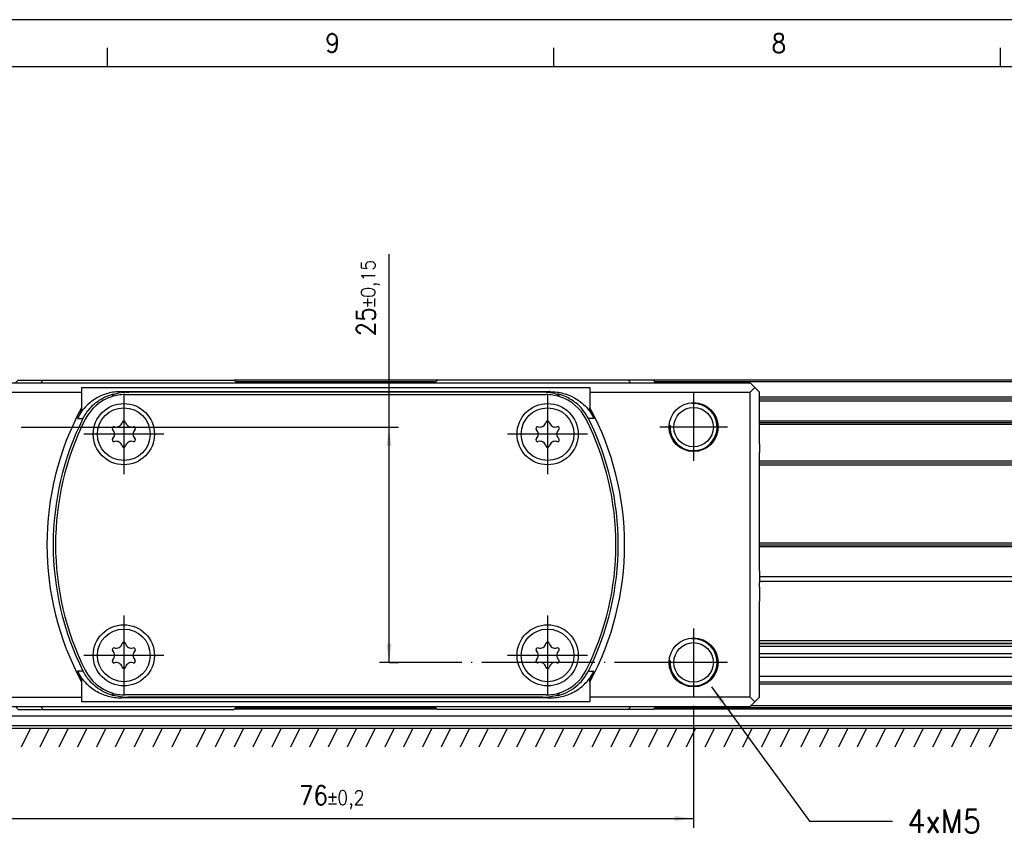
# Model space of a CAD drawing. Header units: millimetres. Extents: x -285 to 2170, y -283 to 203.
# Tile 6 of 33: x -133 to -28, y 117 to 203. Entities that reach past the tile are written whole.
import ezdxf

# ---------------------------------------------------------------- set-up
doc = ezdxf.new("R2010")
doc.units = ezdxf.units.MM
doc.linetypes.add('DOT_CENTER', pattern=[14, 12, -1, 0, -1])
doc.layers.add('1', color=7, linetype='Continuous')
doc.styles.add('CONVERTER_11', font='txt.shx', dxfattribs={"width": 0.9})
doc.dimstyles.new('ME10_DIM_46', dxfattribs={"dimtxt": 2, "dimasz": 2, "dimexe": 1, "dimexo": 1, "dimgap": 1, "dimtad": 1, "dimdsep": 46, "dimtxsty": 'CONVERTER_11', "dimsah": 1, "dimcen": 0.09, "dimclrd": 2, "dimclre": 2, "dimclrt": 2, "dimadec": 0, "dimazin": 0, "dimtol": 1, "dimtp": 0.2, "dimtm": 0.2, "dimtfac": 0.75, "dimtdec": 0, "dimtix": 1, "dimtmove": 0, "dimatfit": 3, "dimfxl": 1, "dimtolj": 1, "dimtzin": 0, "dimarcsym": 0})
doc.dimstyles.new('ME10_DIM_47', dxfattribs={"dimtxt": 2, "dimasz": 2, "dimexe": 1, "dimexo": 1, "dimgap": 1, "dimtad": 1, "dimdsep": 46, "dimtxsty": 'CONVERTER_11', "dimsah": 1, "dimcen": 0.09, "dimclrd": 2, "dimclre": 2, "dimclrt": 2, "dimadec": 0, "dimazin": 0, "dimtol": 1, "dimtp": 0.15, "dimtm": 0.15, "dimtfac": 0.75, "dimtdec": 0, "dimtix": 1, "dimtmove": 0, "dimatfit": 3, "dimfxl": 1, "dimtolj": 1, "dimtzin": 0, "dimarcsym": 0})
doc.dimstyles.get("Standard").update_dxf_attribs({"dimtxt": 0.18, "dimasz": 0.18, "dimexe": 0.18, "dimexo": 0.0625, "dimgap": 0.09, "dimtad": 0, "dimtih": 1, "dimtoh": 1, "dimdec": 4, "dimzin": 0, "dimdsep": 46, "dimtxsty": 'Standard', "dimcen": 0.09, "dimadec": 0, "dimazin": 0, "dimtfac": 1, "dimtdec": 4, "dimtofl": 0, "dimtmove": 0, "dimatfit": 3, "dimfxl": 1, "dimtolj": 1, "dimtzin": 0, "dimarcsym": 0})

# ---------------------------------------------------------------- blocks, each defined once
blk = doc.blocks.new('Marco_a2', base_point=(304.2098802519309, -212.0197288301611))
at = {"layer": '1', "color": 2, "linetype": 'Continuous'}
for p, q in [((309.2098802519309, 202.9802711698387), (-284.7901197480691, 202.9802711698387)), ((-123.6401197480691, 197.9802711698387), (-123.6401197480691, 199.9802711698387)), ((-76.22345307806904, 197.9802711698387), (-76.22345307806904, 199.9802711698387)), ((-28.80678641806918, 197.9802711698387), (-28.80678641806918, 199.9802711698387))]:
    blk.add_line(p, q, dxfattribs=at)
at = {"layer": '1', "color": 7, "linetype": 'Continuous'}
blk.add_line((304.2098802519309, 197.9802711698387), (-264.7901197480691, 197.9802711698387), dxfattribs=at)
at = {"layer": '1', "color": 2, "char_height": 2, "attachment_point": 4, "line_spacing_factor": 1.20048019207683, "style": 'CONVERTER_11'}
for s, insert in [('9', (-100.513076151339, 200.5046126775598)), ('8', (-53.11499864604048, 200.4734743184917))]:
    blk.add_mtext(s, dxfattribs=dict(at, insert=insert))
blk = doc.blocks.new('Top', base_point=(304.2098802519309, -212.0197288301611))
blk.add_blockref('Marco_a2', (304.2098802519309, -212.0197288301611))
blk = doc.blocks.new('REGLA__36', base_point=(-163.4012088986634, 127.694519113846))
at = {"color": 7, "linetype": 'Continuous'}
for p, q in [((-133.0982670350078, 164.6944971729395), (-130.489024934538, 164.6944971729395)), ((-130.489024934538, 164.6944971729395), (-122.8489931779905, 164.6944971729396)), ((-122.8489931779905, 164.6944971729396), (-115.9492697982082, 164.6944971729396)), ((-115.9492697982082, 164.6944971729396), (-110.1973861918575, 164.6944971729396)), ((-88.59879216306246, 164.6944971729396), (-110.1973861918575, 164.6944971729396)), ((-82.84807399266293, 164.6944971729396), (-88.59879216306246, 164.6944971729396)), ((-75.94835061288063, 164.6944971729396), (-82.84807399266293, 164.6944971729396)), ((-68.30574749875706, 164.6944971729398), (-75.94835061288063, 164.6944971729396)), ((-65.69826703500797, 164.6944971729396), (-68.30574749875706, 164.6944971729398)), ((83.59352014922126, 164.6945081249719), (-65.69826703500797, 164.6944971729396)), ((-54.39718305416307, 162.6945190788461), (84.92684617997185, 162.6945190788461)), ((-54.39718305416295, 160.1956933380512), (84.53838166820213, 160.1956933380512)), ((-54.39718305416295, 155.8967133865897), (85.45871664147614, 155.8967133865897)), ((-54.39718305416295, 147.1967133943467), (83.87239503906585, 147.1967133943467)), ((85.25750140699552, 143.2743729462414), (-54.39880123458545, 143.2743729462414)), ((85.05731704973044, 136.9740964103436), (-54.39718305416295, 136.9740964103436)), ((-54.39718305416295, 136.7538207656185), (84.91046661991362, 136.7538207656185)), ((-54.39718305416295, 136.7160676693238), (84.88529788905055, 136.7160676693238)), ((84.66170495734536, 136.3806782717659), (-54.39718305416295, 136.3806782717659)), ((84.13615945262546, 135.5923600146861), (-54.39718305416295, 135.5923600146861)), ((83.87622049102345, 135.2024515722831), (-54.39718305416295, 135.2024515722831)), ((84.59137033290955, 133.1977328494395), (-54.39718305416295, 133.1977328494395)), ((-54.39718305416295, 132.4217042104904), (85.10872275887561, 132.4217042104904)), ((-88.61425954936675, 129.7113825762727), (-110.1805105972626, 129.7113825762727)), ((84.21550782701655, 129.7113825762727), (-65.68139258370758, 129.7113825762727)), ((-55.26997840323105, 130.1217041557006), (84.48905554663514, 130.1217041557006)), ((83.73759885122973, 128.9945191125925), (-152.8994864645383, 128.9945191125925)), ((-152.8994864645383, 127.9945191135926), (84.06017949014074, 127.9945191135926))]:
    blk.add_line(p, q, dxfattribs=at)
at = {"color": 3, "linetype": 'Continuous'}
for p, q in [((-88.79879476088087, 164.4945081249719), (-109.9973835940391, 164.4945081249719)), ((83.72685348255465, 164.4945081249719), (-65.49827798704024, 164.4945081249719)), ((-54.39718305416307, 162.894519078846), (84.79351284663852, 162.8945190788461)), ((-54.39718305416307, 162.494519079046), (85.06017951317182, 162.494519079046)), ((-54.39881359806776, 159.9956933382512), (84.40504833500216, 159.9956933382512)), ((-54.39718305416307, 160.3737951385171), (84.65711620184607, 160.3737951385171)), ((-54.39718305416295, 156.0967133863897), (85.32538330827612, 156.0967133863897)), ((-54.39718305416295, 155.6967133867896), (85.53906170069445, 155.6967133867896)), ((-54.39718305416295, 147.3967133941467), (84.00572837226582, 147.3967133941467)), ((-54.39718305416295, 146.9967133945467), (83.73906170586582, 146.9967133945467)), ((85.54027693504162, 143.7743729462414), (-54.39877280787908, 143.7743729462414)), ((-54.39718305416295, 132.6217042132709), (84.97538942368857, 132.6217042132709)), ((-109.9701747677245, 129.9217041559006), (-88.82456687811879, 129.9217041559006)), ((-65.47107100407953, 129.9217041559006), (84.35572221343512, 129.9217041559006))]:
    blk.add_line(p, q, dxfattribs=at)
at = {"color": 2, "linetype": 'Continuous'}
blk.add_line((-152.900367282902, 127.694519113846), (84.26017948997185, 127.694519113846), dxfattribs=at)
blk = doc.blocks.new('CABEZA__37', base_point=(-144.3988079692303, 129.6945081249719))
at = {"color": 7, "linetype": 'Continuous'}
for p, q in [((-143.8971489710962, 163.8944971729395), (-143.3971828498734, 164.3944971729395)), ((-143.3971828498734, 164.3944971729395), (-133.3982670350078, 164.3944971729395)), ((-133.0982670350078, 164.6944971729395), (-133.3982670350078, 164.3944971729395)), ((-133.3982670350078, 164.3944971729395), (-130.6880993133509, 164.3944971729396)), ((-133.0982670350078, 164.6944971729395), (-130.4890249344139, 164.694497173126)), ((-130.6880993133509, 164.3944971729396), (-109.8973658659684, 164.3944971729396)), ((-130.4890249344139, 164.694497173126), (-122.8489931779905, 164.6944971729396)), ((-122.8489931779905, 164.6944971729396), (-115.9492697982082, 164.6944971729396)), ((-115.9492697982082, 164.6944971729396), (-110.1973861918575, 164.6944971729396)), ((-110.1973861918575, 164.6944971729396), (-109.8973658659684, 164.3944971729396)), ((-109.8973658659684, 164.3944971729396), (-88.89881248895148, 164.3944971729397)), ((-88.59879216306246, 164.6944971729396), (-88.89881248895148, 164.3944971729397)), ((-88.89881248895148, 164.3944971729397), (-68.10663246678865, 164.3944971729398)), ((-82.84807399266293, 164.6944971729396), (-88.59879216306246, 164.6944971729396)), ((-75.94835061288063, 164.6944971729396), (-82.84807399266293, 164.6944971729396)), ((-68.30574749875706, 164.6944971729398), (-75.94835061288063, 164.6944971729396)), ((-65.69826703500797, 164.6944971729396), (-68.30574749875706, 164.6944971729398)), ((-68.10663246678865, 164.3944971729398), (-65.39826703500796, 164.3944971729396)), ((-65.69826703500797, 164.6944971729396), (-65.39826703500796, 164.3944971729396)), ((-65.39826703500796, 164.3944971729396), (-55.39718305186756, 164.3944971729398)), ((-55.39718305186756, 164.3944971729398), (-54.89714917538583, 163.8944971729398)), ((-144.3988079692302, 159.9326237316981), (-144.397182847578, 163.3944971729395)), ((-143.8971489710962, 163.8944971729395), (-144.397182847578, 163.3944971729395)), ((-143.8971489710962, 163.8944971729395), (-143.3971150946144, 163.3944971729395)), ((-143.3971150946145, 130.994508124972), (-143.3971150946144, 163.3944971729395)), ((-143.3971150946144, 163.3944971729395), (-126.397115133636, 163.3944971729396)), ((-126.3971490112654, 163.8944971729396), (-126.397115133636, 163.3944971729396)), ((-126.3971490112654, 163.8944971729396), (-72.39714913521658, 163.8944971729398)), ((-126.397115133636, 163.3944971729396), (-126.3971151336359, 161.7423928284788)), ((-122.152760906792, 163.4651991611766), (-76.64153723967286, 163.4651991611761)), ((-121.7479906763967, 163.1444971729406), (-77.04630747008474, 163.1444971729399)), ((-77.41583626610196, 163.3944971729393), (-121.3788277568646, 163.3944971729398)), ((-72.39714913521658, 163.8944971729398), (-72.39711525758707, 163.3944971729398)), ((-72.39711525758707, 163.3944971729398), (-55.39711529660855, 163.3944971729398)), ((-72.39711525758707, 163.3944971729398), (-72.39711525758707, 161.7423928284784)), ((-54.89714917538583, 163.8944971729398), (-55.39711529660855, 163.3944971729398)), ((-55.39711529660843, 130.9945081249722), (-55.39711529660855, 163.3944971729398)), ((-54.39718305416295, 163.3944971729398), (-54.89714917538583, 163.8944971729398)), ((-54.39882115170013, 160.021926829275), (-54.39718305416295, 163.3944971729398)), ((-54.39882115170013, 160.021926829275), (-54.39880817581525, 159.932623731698)), ((-144.3977926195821, 159.0349516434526), (-144.3988079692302, 159.9326237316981)), ((-144.3987365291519, 158.6760575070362), (-144.3986432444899, 158.9974513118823)), ((-144.3986432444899, 158.9974513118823), (-144.3977926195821, 159.0349516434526)), ((-54.39873673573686, 158.6760575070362), (-54.39880817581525, 159.932623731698)), ((-144.3986771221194, 158.4974513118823), (-144.3987365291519, 158.6760575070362)), ((-144.3982457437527, 157.9187072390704), (-144.3986771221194, 158.4974513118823)), ((-144.3982899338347, 157.0051483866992), (-144.3982457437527, 157.9187072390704)), ((-54.39871078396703, 158.4974513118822), (-54.39873673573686, 158.6760575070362)), ((-54.39824595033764, 157.9187072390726), (-54.39871078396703, 158.4974513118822)), ((-54.39824595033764, 157.9187072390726), (-54.39829014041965, 157.0051483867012)), ((-144.3987105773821, 144.5874554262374), (-144.3982899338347, 157.0051483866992)), ((-54.39871078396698, 144.5874554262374), (-54.39829014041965, 157.0051483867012)), ((-144.3987365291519, 144.4088492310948), (-144.3987105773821, 144.5874554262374)), ((-144.3986432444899, 144.0874554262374), (-144.3987365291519, 144.4088492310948)), ((-54.39873673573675, 144.4088492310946), (-54.39880817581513, 143.152283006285)), ((-54.39873673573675, 144.4088492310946), (-54.39871078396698, 144.5874554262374)), ((-144.3988079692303, 143.1522830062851), (-144.3986432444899, 144.0874554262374)), ((-144.3973395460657, 138.4703090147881), (-144.3988079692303, 143.1522830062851)), ((-54.39882115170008, 143.0629799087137), (-54.39880817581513, 143.152283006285)), ((-54.39829014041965, 142.6945081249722), (-54.39882115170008, 143.0629799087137)), ((-54.39829014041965, 142.6945081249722), (-54.39839535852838, 141.1945081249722)), ((-54.39799611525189, 137.5592122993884), (-54.39839535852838, 141.1945081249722)), ((-144.3971828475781, 130.9945081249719), (-144.3973395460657, 138.4703090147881)), ((-54.39798275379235, 137.5457216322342), (-54.39799611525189, 137.5592122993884)), ((-54.39779287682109, 137.3540646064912), (-54.39798275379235, 137.5457216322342)), ((-54.39718305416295, 130.9945081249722), (-54.39779287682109, 137.3540646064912)), ((-126.3971151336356, 132.6466124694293), (-126.397115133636, 130.994508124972)), ((-72.39711525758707, 132.6466124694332), (-72.39711525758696, 130.9945081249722)), ((-144.3971828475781, 130.9945081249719), (-143.8971489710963, 130.494508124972)), ((-143.3971150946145, 130.994508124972), (-143.8971489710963, 130.494508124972)), ((-143.3971150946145, 130.994508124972), (-126.397115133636, 130.994508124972)), ((-126.397115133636, 130.994508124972), (-126.3971490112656, 130.494508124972)), ((-76.64153723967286, 130.9238061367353), (-122.1527609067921, 130.9238061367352)), ((-77.04630747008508, 131.2445081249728), (-121.7481736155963, 131.2445081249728)), ((-77.41583626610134, 130.9945081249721), (-121.3788277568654, 130.994508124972)), ((-72.39711525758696, 130.9945081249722), (-72.39714913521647, 130.4945081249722)), ((-55.39711529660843, 130.9945081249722), (-72.39711525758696, 130.9945081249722)), ((-55.39711529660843, 130.9945081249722), (-54.89714917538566, 130.4945081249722)), ((-54.89714917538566, 130.4945081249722), (-54.39718305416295, 130.9945081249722)), ((-143.3971828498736, 129.994508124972), (-143.8971489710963, 130.494508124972)), ((-143.3971828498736, 129.994508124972), (-133.3982670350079, 129.994508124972)), ((-133.0982670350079, 129.6945081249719), (-133.3982670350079, 129.994508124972)), ((-133.3982670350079, 129.994508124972), (-130.6880993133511, 129.994508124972)), ((-133.0982670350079, 129.6945081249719), (-130.4890249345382, 129.694508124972)), ((-130.6880993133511, 129.994508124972), (-109.8973658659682, 129.9945081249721)), ((-130.4890249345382, 129.694508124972), (-110.1973861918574, 129.694508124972)), ((-72.39714913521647, 130.4945081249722), (-126.3971490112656, 130.494508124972)), ((-110.1973861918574, 129.694508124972), (-109.8973658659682, 129.9945081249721)), ((-109.8973658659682, 129.9945081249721), (-88.89736591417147, 129.9945081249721)), ((-88.89736591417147, 129.9945081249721), (-68.10663246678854, 129.9945081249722)), ((-88.89736591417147, 129.9945081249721), (-88.59738624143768, 129.6945081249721)), ((-68.30574749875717, 129.6945081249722), (-88.59738624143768, 129.6945081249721)), ((-65.69826703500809, 129.6945081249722), (-68.30574749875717, 129.6945081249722)), ((-68.10663246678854, 129.9945081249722), (-65.39826703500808, 129.9945081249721)), ((-65.69826703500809, 129.6945081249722), (-65.39826703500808, 129.9945081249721)), ((-65.39826703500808, 129.9945081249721), (-55.39718305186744, 129.9945081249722)), ((-55.39718305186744, 129.9945081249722), (-54.89714917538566, 130.4945081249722))]:
    blk.add_line(p, q, dxfattribs=at)
for centre, radius in [((-137.3966469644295, 159.6945129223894), 2.599999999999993), ((-121.8971557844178, 158.9445026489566), 3.249993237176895), ((-76.89715588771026, 158.9445026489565), 3.249993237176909), ((-61.39761730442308, 159.6945129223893), 2.599990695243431), ((-137.3966469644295, 159.6945129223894), 2.10081306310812), ((-121.8971557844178, 158.9445026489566), 2.800000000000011), ((-76.89715588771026, 158.9445026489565), 2.800000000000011), ((-61.39761730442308, 159.6945129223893), 2.100000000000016), ((-121.8971490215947, 135.4445081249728), 3.25), ((-121.8971490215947, 135.4445081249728), 2.800000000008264), ((-76.89714912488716, 135.4445081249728), 3.25), ((-76.89714912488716, 135.4445081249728), 2.800000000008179), ((-137.3966469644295, 134.6945129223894), 2.599999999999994), ((-61.39758342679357, 134.6945129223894), 2.600000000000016), ((-137.3966469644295, 134.6945129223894), 2.1000338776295), ((-61.39758342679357, 134.6945129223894), 2.099966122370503)]:
    blk.add_circle(centre, radius, dxfattribs=at)
for centre, radius, start, end in [((-99.39716768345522, 147.1944243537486), 28.51847079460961, 145.7925244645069, 146.5327617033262), ((-121.7481725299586, 158.394490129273), 4.750007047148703, 89.99780643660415, 107.2860916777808), ((-99.39718213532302, 147.1944025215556), 28.50018019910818, 145.9833596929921, 146.4873485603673), ((-121.3813597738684, 158.0230366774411), 5.371461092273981, 89.97299172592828, 107.7650786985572), ((-77.41330424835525, 158.0230367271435), 5.37146104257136, 72.2349211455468, 90.0270082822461), ((-77.04648629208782, 158.3945243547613), 4.749972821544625, 72.71384557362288, 89.99784298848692), ((-99.3971677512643, 147.1945810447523), 28.51818940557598, 33.46723464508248, 34.20747918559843), ((-99.3971822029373, 147.1946028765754), 28.49981971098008, 33.5126482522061, 34.01664348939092), ((-121.7481261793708, 158.3944971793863), 4.749999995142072, 107.6370749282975, 153.3845758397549), ((-121.7459282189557, 158.3951891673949), 4.750007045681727, 107.3144458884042, 107.6648700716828), ((-77.04423940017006, 158.3938472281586), 4.749952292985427, 72.39063159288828, 72.74215130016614), ((-77.046267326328, 158.3944628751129), 4.749979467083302, 26.61601107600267, 72.36506973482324), ((-99.39711519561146, 147.1945026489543), 30.66987292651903, 151.683735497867, 208.3162645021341), ((-99.39712295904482, 147.1944873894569), 30.53592854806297, 152.1538680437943, 153.9156935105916), ((-99.39712135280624, 147.1945147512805), 30.53586816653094, 26.08430479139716, 27.84613374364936), ((-99.39711519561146, 147.1945026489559), 30.66987292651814, 331.6837354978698, 28.31626450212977), ((-99.39711519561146, 147.1945026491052), 30.00015161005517, 153.4504498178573, 206.5495501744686), ((-99.39711519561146, 147.1945026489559), 29.75015138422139, 153.3847218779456, 206.6152781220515), ((-122.7054461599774, 160.3445026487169), 0.6422028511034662, 253.0643134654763, 346.9356866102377), ((-121.8971557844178, 160.1569382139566), 0.187564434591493, 13.06431368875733, 166.9356863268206), ((-121.0888654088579, 160.3445026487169), 0.6422028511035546, 193.0643133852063, 286.9356864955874), ((-77.70544626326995, 160.3445026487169), 0.6422028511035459, 253.0643134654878, 346.9356866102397), ((-76.89715588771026, 160.1569382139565), 0.1875644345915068, 13.06431368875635, 166.9356863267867), ((-76.08886551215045, 160.3445026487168), 0.6422028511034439, 193.0643133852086, 286.9356864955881), ((-99.39711519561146, 147.1945026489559), 29.7499696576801, 333.3845464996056, 26.61545350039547), ((-99.39711519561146, 147.1945026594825), 29.99984855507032, 333.4501606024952, 26.54983936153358), ((-122.9471557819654, 159.5507204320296), 0.1875644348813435, 73.06431358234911, 226.935686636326), ((-123.5137365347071, 158.9445026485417), 0.6422028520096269, 313.0643133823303, 46.93568666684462), ((-120.2805750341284, 158.9445026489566), 0.6422028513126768, 133.064313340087, 226.9356866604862), ((-120.847155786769, 159.5507204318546), 0.1875644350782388, 313.0643134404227, 106.9356865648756), ((-77.94715588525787, 159.5507204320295), 0.1875644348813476, 73.06431358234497, 226.9356866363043), ((-78.51373663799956, 158.9445026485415), 0.6422028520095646, 313.0643133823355, 46.93568666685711), ((-75.28057513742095, 158.9445026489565), 0.6422028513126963, 133.0643133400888, 226.9356866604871), ((-75.84715589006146, 159.5507204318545), 0.1875644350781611, 313.0643134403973, 106.9356865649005), ((-122.9471557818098, 158.338284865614), 0.1875644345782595, 133.0643133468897, 286.9356864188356), ((-122.7054461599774, 157.5445026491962), 0.6422028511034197, 13.0643134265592, 106.9356865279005), ((-121.0888654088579, 157.5445026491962), 0.6422028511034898, 73.06431346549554, 166.9356865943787), ((-120.847155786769, 158.3382848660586), 0.187564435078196, 253.0643135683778, 46.93568655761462), ((-77.94715588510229, 158.338284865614), 0.1875644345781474, 133.0643133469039, 286.9356864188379), ((-77.70544626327, 157.5445026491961), 0.6422028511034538, 13.0643134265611, 106.9356865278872), ((-76.0888655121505, 157.5445026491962), 0.6422028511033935, 73.06431346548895, 166.9356865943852), ((-75.84715589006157, 158.3382848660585), 0.187564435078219, 253.0643135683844, 46.93568655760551), ((-121.8971557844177, 157.7320670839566), 0.1875644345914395, 193.064313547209, 346.9356863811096), ((-76.89715588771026, 157.7320670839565), 0.1875644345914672, 193.064313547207, 346.9356863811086), ((-122.9471557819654, 136.0507259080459), 0.1875644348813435, 73.06431358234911, 226.9356866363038), ((-122.7054461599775, 136.8445081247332), 0.6422028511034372, 253.0643134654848, 346.9356866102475), ((-121.8971557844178, 136.6569436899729), 0.187564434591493, 13.06431368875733, 166.9356863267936), ((-121.088865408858, 136.8445081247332), 0.6422028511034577, 193.0643133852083, 286.9356864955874), ((-120.8471557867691, 136.0507259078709), 0.1875644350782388, 313.0643134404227, 106.9356865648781), ((-77.94715588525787, 136.0507259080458), 0.1875644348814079, 73.06431358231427, 226.9356866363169), ((-77.70544626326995, 136.8445081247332), 0.6422028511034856, 253.0643134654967, 346.9356866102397), ((-76.89715588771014, 136.6569436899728), 0.1875644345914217, 13.06431368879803, 166.9356863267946), ((-76.08886551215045, 136.8445081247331), 0.6422028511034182, 193.0643133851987, 286.9356864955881), ((-75.84715589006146, 136.0507259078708), 0.1875644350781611, 313.0643134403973, 106.9356865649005), ((-122.9471557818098, 134.8382903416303), 0.1875644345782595, 133.0643133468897, 286.9356864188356), ((-123.5137365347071, 135.4445081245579), 0.6422028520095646, 313.0643133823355, 46.9356866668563), ((-120.2805750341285, 135.4445081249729), 0.6422028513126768, 133.064313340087, 226.935686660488), ((-120.847155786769, 134.8382903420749), 0.1875644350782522, 253.0643135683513, 46.93568655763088), ((-77.94715588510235, 134.8382903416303), 0.1875644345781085, 133.0643133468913, 286.9356864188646), ((-78.51373663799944, 135.4445081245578), 0.6422028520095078, 313.0643133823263, 46.93568666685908), ((-75.28057513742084, 135.4445081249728), 0.6422028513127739, 133.0643133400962, 226.9356866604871), ((-75.84715589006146, 134.8382903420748), 0.1875644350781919, 253.0643135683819, 46.93568655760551), ((-121.7481663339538, 135.994542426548), 4.749979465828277, 206.6160111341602, 252.3635120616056), ((-122.7054461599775, 134.0445081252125), 0.6422028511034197, 13.0643134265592, 106.9356865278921), ((-121.8971557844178, 134.2320725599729), 0.1875644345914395, 193.064313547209, 346.9356863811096), ((-121.088865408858, 134.0445081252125), 0.6422028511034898, 73.06431346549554, 166.9356865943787), ((-77.70544626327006, 134.0445081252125), 0.6422028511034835, 13.06431342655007, 106.9356865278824), ((-76.89715588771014, 134.2320725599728), 0.1875644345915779, 193.0643135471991, 346.9356863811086), ((-76.08886551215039, 134.0445081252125), 0.6422028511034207, 73.06431346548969, 166.9356865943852), ((-77.04626732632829, 135.9945424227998), 4.749979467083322, 287.6349302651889, 333.3839889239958), ((-99.39712295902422, 147.1945179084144), 30.53592854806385, 206.0843064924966, 207.8461319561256), ((-99.39712135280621, 147.1944905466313), 30.53586816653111, 332.1538662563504, 333.9156952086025), ((-121.7480028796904, 135.9944693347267), 4.749959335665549, 252.3613659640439, 252.7117901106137), ((-99.39579053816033, 147.1925264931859), 28.51845481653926, 213.4622175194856, 214.2025065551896), ((-121.7479937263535, 135.9944879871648), 4.749979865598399, 252.7117515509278, 269.9978301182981), ((-99.3945210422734, 147.1906216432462), 28.50015913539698, 213.5029555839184, 214.0070135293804), ((-121.3813597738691, 136.3659686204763), 5.371461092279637, 252.2349213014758, 270.0270082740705), ((-77.41330424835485, 136.365968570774), 5.371461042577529, 269.9729917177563, 287.7650788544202), ((-77.04648629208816, 135.9944809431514), 4.749972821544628, 270.002157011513, 287.2861544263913), ((-99.39716775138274, 147.1944242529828), 28.51818940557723, 325.7925208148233, 326.5327653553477), ((-99.39718220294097, 147.1944024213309), 28.49981971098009, 325.9833565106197, 326.4873517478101), ((-77.04423940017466, 135.9951580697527), 4.749952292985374, 287.2578486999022, 287.6093684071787)]:
    blk.add_arc(centre, radius, start, end, dxfattribs=at)
for points, knots in [([(-130.6880993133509, 164.3944971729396), (-130.6715292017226, 164.4195362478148), (-130.6384201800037, 164.4695672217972), (-130.5886793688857, 164.5445769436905), (-130.5388993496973, 164.6195432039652), (-130.5056500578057, 164.6695120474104), (-130.4890249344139, 164.694497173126)], [0, 0, 0, 0, 0.0900761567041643, 0.1799826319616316, 0.2700100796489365, 0.3600426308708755, 0.3600426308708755, 0.3600426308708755, 0.3600426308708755]), ([(-68.30574749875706, 164.6944971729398), (-68.2891161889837, 164.6695078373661), (-68.25586088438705, 164.6195401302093), (-68.2060490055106, 164.5445411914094), (-68.15630085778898, 164.4695356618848), (-68.12318431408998, 164.4195035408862), (-68.10663246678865, 164.3944971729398)], [0, 0, 0, 0, 0.09005334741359, 0.1800671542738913, 0.2701010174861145, 0.3600651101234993, 0.3600651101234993, 0.3600651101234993, 0.3600651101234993]), ([(-122.152760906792, 163.4651991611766), (-122.393449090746, 163.4559046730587), (-122.8742499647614, 163.4373379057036), (-123.6116133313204, 163.2816942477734), (-124.2915790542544, 163.0394448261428), (-124.9577086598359, 162.6911276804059), (-125.5217076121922, 162.2889151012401), (-126.0207293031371, 161.8109346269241), (-126.4617174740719, 161.2783255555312), (-126.692966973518, 160.8574304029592), (-126.8229074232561, 160.6209269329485)], [0, 0, 0, 0, 0.7215062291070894, 1.441287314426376, 2.250927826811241, 2.879462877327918, 3.691313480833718, 4.319195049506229, 4.948894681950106, 5.756556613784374, 5.756556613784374, 5.756556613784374, 5.756556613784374]), ([(-126.2336952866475, 160.6037183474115), (-126.0146231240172, 160.9713808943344), (-125.6462595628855, 161.5895949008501), (-124.8049227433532, 162.3711467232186), (-123.9440755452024, 162.917277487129), (-123.2602425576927, 163.1376439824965), (-122.9821492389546, 163.2272600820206)], [0, 0, 0, 0, 1.275851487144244, 2.145307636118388, 3.421126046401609, 4.295569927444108, 4.295569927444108, 4.295569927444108, 4.295569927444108]), ([(-123.0202727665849, 163.1383625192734), (-123.0168040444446, 163.1461687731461), (-123.0099583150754, 163.161574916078), (-123.0001600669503, 163.1842064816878), (-122.9908927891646, 163.2060216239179), (-122.9850357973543, 163.2202484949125), (-122.9821492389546, 163.2272600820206)], [0, 0, 0, 0, 0.0256265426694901, 0.0505756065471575, 0.0739838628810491, 0.0967312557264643, 0.0967312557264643, 0.0967312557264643, 0.0967312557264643]), ([(-76.64153723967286, 163.4651991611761), (-76.40084964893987, 163.4559052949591), (-75.92004996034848, 163.4373397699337), (-75.18267766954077, 163.2816864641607), (-74.50274713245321, 163.0394750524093), (-73.8898106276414, 162.7189130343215), (-73.32018493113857, 162.3273989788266), (-72.81179501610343, 161.8573554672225), (-72.33264504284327, 161.2783276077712), (-72.10135432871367, 160.8574311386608), (-71.97139072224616, 160.6209269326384)], [0, 0, 0, 0, 0.7215061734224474, 1.44128720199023, 2.250927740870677, 2.879462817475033, 3.511279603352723, 4.319190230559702, 4.948889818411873, 5.75655166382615, 5.75655166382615, 5.75655166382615, 5.75655166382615]), ([(-72.56087387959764, 160.6037183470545), (-72.74073504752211, 160.9130286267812), (-73.10185610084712, 161.5340545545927), (-73.930503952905, 162.3342965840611), (-74.8504870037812, 162.9171577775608), (-75.53432469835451, 163.1376093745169), (-75.81241992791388, 163.2272600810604)], [0, 0, 0, 0, 1.068741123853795, 2.145793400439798, 3.421611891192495, 4.29605580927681, 4.29605580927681, 4.29605580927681, 4.29605580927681]), ([(-75.77439125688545, 163.138362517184), (-75.77785221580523, 163.1461687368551), (-75.78468260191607, 163.1615747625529), (-75.79445714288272, 163.1842063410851), (-75.80370071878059, 163.206021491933), (-75.80954141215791, 163.2202484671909), (-75.81241992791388, 163.2272600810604)], [0, 0, 0, 0, 0.0256169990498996, 0.0505566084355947, 0.0739556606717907, 0.0966939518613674, 0.0966939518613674, 0.0966939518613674, 0.0966939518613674]), ([(-126.3971151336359, 161.7423928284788), (-126.3971180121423, 161.7183677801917), (-126.3971236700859, 161.6710667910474), (-126.3971321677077, 161.5997937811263), (-126.3971405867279, 161.5289479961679), (-126.3971462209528, 161.481378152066), (-126.3971490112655, 161.4577803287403)], [0, 0, 0, 0, 0.0720751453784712, 0.1419029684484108, 0.2138190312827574, 0.284612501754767, 0.284612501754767, 0.284612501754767, 0.284612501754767]), ([(-72.39714913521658, 161.4577803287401), (-72.39714635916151, 161.4812576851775), (-72.39714072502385, 161.5288275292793), (-72.39713225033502, 161.6001428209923), (-72.39712373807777, 161.6715362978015), (-72.39711807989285, 161.7188372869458), (-72.39711525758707, 161.7423928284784)], [0, 0, 0, 0, 0.0704320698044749, 0.142709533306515, 0.2139458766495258, 0.2846125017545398, 0.2846125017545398, 0.2846125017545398, 0.2846125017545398]), ([(-126.8229074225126, 133.7680783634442), (-126.6929500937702, 133.531567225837), (-126.4616714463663, 133.1106600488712), (-126.0015973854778, 132.554837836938), (-125.4978855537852, 132.0808249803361), (-124.9067973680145, 131.666946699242), (-124.2637975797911, 131.3376661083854), (-123.5825539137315, 131.1012548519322), (-122.874228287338, 130.9516440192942), (-122.3934418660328, 130.9330928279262), (-122.1527609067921, 130.9238061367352)], [0, 0, 0, 0, 0.8076878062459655, 1.437402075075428, 2.155277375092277, 2.877168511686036, 3.594615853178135, 4.315384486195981, 5.035159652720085, 5.756660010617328, 5.756660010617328, 5.756660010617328, 5.756660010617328]), ([(-126.3971490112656, 132.9312249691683), (-126.3971462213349, 132.907630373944), (-126.3971405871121, 132.8600605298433), (-126.3971321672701, 132.7892078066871), (-126.3971236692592, 132.7179315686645), (-126.3971180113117, 132.6706305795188), (-126.3971151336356, 132.6466124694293)], [0, 0, 0, 0, 0.0707837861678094, 0.1427095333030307, 0.2125581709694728, 0.2846125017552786, 0.2846125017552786, 0.2846125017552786, 0.2846125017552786]), ([(-122.9821492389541, 131.1617452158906), (-123.3248150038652, 131.2759615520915), (-124.0076030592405, 131.5035464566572), (-124.8547740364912, 132.0648025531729), (-125.6464143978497, 132.7993275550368), (-126.014680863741, 133.4175935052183), (-126.2336952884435, 133.7852869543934)], [0, 0, 0, 0, 1.079351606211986, 2.150691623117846, 3.020147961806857, 4.295999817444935, 4.295999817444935, 4.295999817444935, 4.295999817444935]), ([(-76.64153723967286, 130.9238061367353), (-76.40086073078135, 130.9330853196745), (-75.92008320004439, 130.9516215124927), (-75.24080258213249, 131.0951917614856), (-74.55822046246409, 131.3258330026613), (-73.88490917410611, 131.6633577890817), (-73.27264829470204, 132.1000597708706), (-72.77358391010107, 132.5780482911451), (-72.33259496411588, 133.1106599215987), (-72.10133663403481, 133.5315671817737), (-71.97139072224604, 133.7680783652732)], [0, 0, 0, 0, 0.7215003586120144, 1.441275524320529, 2.073194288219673, 2.879438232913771, 3.691275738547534, 4.319150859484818, 4.948865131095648, 5.756552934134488, 5.756552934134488, 5.756552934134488, 5.756552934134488]), ([(-75.81241992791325, 131.1617452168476), (-75.46975586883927, 131.2760116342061), (-74.7869712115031, 131.5036963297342), (-73.88154251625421, 132.1027861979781), (-73.10171748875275, 132.8548872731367), (-72.7406889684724, 133.4759555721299), (-72.56087388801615, 133.7852869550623)], [0, 0, 0, 0, 1.079351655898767, 2.150691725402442, 3.227744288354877, 4.296485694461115, 4.296485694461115, 4.296485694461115, 4.296485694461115]), ([(-72.39711525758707, 132.6466124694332), (-72.39711810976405, 132.6704175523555), (-72.39712376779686, 132.7177185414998), (-72.39713222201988, 132.788626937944), (-72.3971406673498, 132.8596926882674), (-72.39714630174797, 132.9072625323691), (-72.39714913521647, 132.9312249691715)], [0, 0, 0, 0, 0.0714152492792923, 0.1419029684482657, 0.2127251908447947, 0.284612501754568, 0.284612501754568, 0.284612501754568, 0.284612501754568]), ([(-122.9821492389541, 131.1617452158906), (-122.9850357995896, 131.1687568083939), (-122.9908927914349, 131.1829836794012), (-123.0001600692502, 131.2047988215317), (-123.0099583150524, 131.2274303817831), (-123.0168040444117, 131.2428365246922), (-123.0202727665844, 131.2506427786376)], [0, 0, 0, 0, 0.0227474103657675, 0.0461556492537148, 0.0711047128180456, 0.0967312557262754, 0.0967312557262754, 0.0967312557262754, 0.0967312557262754]), ([(-75.81241992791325, 131.1617452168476), (-75.80954141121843, 131.1687568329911), (-75.80370071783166, 131.1829838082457), (-75.79445714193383, 131.2047989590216), (-75.78468260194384, 131.2274305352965), (-75.77785221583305, 131.2428365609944), (-75.77439125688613, 131.2506427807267)], [0, 0, 0, 0, 0.0227382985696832, 0.0461373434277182, 0.0710769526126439, 0.096693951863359, 0.096693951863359, 0.096693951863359, 0.096693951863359]), ([(-130.6880993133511, 129.994508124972), (-130.6715227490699, 129.969459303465), (-130.6384129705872, 129.9194271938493), (-130.5886558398, 129.8443928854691), (-130.5388822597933, 129.7694363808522), (-130.5056337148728, 129.7194686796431), (-130.4890249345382, 129.694508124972)], [0, 0, 0, 0, 0.0901112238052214, 0.1799867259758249, 0.2700986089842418, 0.3600426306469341, 0.3600426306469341, 0.3600426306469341, 0.3600426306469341]), ([(-68.30574749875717, 129.6945081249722), (-68.28914042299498, 129.7194610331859), (-68.25588434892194, 129.7694298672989), (-68.20610296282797, 129.844382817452), (-68.15633058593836, 129.9194247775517), (-68.12321477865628, 129.9694557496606), (-68.10663246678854, 129.9945081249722)], [0, 0, 0, 0, 0.0899220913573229, 0.1800712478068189, 0.2699354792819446, 0.3600651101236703, 0.3600651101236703, 0.3600651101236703, 0.3600651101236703])]:
    blk.add_open_spline(points, degree=3, knots=knots, dxfattribs=at)
at = {"color": 3, "linetype": 'Continuous'}
for points, knots in [([(-122.152760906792, 163.4651991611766), (-122.1456061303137, 163.4645440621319), (-122.1312957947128, 163.4632338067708), (-121.9952746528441, 163.4507815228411), (-121.7444542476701, 163.4278415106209), (-121.5007836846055, 163.4056192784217), (-121.3788277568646, 163.3944971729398)], [0, 0, 0, 0, 0.0215541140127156, 0.0431105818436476, 0.4097698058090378, 0.777155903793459, 0.777155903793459, 0.777155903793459, 0.777155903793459]), ([(-76.64153723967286, 163.4651991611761), (-76.64869540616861, 163.464544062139), (-76.66301252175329, 163.4632338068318), (-76.7990980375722, 163.4507815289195), (-77.05003701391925, 163.4278415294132), (-77.29382275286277, 163.405619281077), (-77.41583626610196, 163.3944971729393)], [0, 0, 0, 0, 0.0215642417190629, 0.0431308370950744, 0.4099621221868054, 0.7775202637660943, 0.7775202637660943, 0.7775202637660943, 0.7775202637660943]), ([(-126.8229074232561, 160.6209269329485), (-126.798407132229, 160.6201813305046), (-126.749392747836, 160.6186897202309), (-126.6758493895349, 160.6164819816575), (-126.6022634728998, 160.614295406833), (-126.5286344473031, 160.6121323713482), (-126.4549619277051, 160.6099923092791), (-126.3812456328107, 160.6078761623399), (-126.3074853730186, 160.6057817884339), (-126.258296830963, 160.6044062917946), (-126.2336952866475, 160.6037183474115)], [0, 0, 0, 0, 0.0735349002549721, 0.1471112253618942, 0.2207294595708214, 0.2943900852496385, 0.368093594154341, 0.4418402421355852, 0.5156300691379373, 0.5894635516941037, 0.5894635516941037, 0.5894635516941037, 0.5894635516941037]), ([(-71.97139072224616, 160.6209269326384), (-71.9959023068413, 160.6201813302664), (-72.04493927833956, 160.6186897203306), (-72.11851651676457, 160.6164819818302), (-72.19213631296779, 160.614295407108), (-72.26579921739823, 160.6121323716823), (-72.33950561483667, 160.6099923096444), (-72.41325578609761, 160.6078761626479), (-72.48704992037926, 160.6057817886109), (-72.53626104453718, 160.6044062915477), (-72.56087387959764, 160.6037183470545)], [0, 0, 0, 0, 0.0735687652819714, 0.1471789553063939, 0.2208310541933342, 0.294525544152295, 0.3682629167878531, 0.4420434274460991, 0.5158671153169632, 0.5897344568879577, 0.5897344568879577, 0.5897344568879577, 0.5897344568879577]), ([(-126.2336952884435, 133.7852869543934), (-126.2582968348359, 133.7845990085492), (-126.3074853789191, 133.7832235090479), (-126.3812456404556, 133.7811291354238), (-126.4549619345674, 133.7790129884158), (-126.5286344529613, 133.7768729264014), (-126.6022634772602, 133.7747098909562), (-126.6758493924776, 133.7725233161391), (-126.7493927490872, 133.7703155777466), (-126.7984071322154, 133.7688239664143), (-126.8229074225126, 133.7680783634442)], [0, 0, 0, 0, 0.0738334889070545, 0.1476233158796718, 0.2213699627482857, 0.2950734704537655, 0.3687340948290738, 0.4423523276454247, 0.5159286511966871, 0.5894635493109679, 0.5894635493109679, 0.5894635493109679, 0.5894635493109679]), ([(-72.56087388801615, 133.7852869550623), (-72.53626105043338, 133.7845990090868), (-72.48704992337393, 133.7832235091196), (-72.4132557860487, 133.7811291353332), (-72.33950561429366, 133.7790129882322), (-72.265799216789, 133.7768729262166), (-72.1921363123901, 133.7747098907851), (-72.11851651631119, 133.7725233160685), (-72.04493927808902, 133.7703155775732), (-71.99590230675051, 133.7688239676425), (-71.97139072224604, 133.7680783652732)], [0, 0, 0, 0, 0.0738673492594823, 0.1476910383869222, 0.2214715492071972, 0.2952089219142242, 0.3689034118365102, 0.442555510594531, 0.5161657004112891, 0.5897344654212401, 0.5897344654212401, 0.5897344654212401, 0.5897344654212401]), ([(-121.3788277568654, 130.994508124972), (-121.5007835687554, 130.9833860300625), (-121.7444538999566, 130.9611638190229), (-121.9952741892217, 130.9382238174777), (-122.1312954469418, 130.9257715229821), (-122.1456060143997, 130.9244612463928), (-122.1527609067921, 130.9238061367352)], [0, 0, 0, 0, 0.3673857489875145, 0.7340446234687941, 0.7556014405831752, 0.7771559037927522, 0.7771559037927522, 0.7771559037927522, 0.7771559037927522]), ([(-77.41583626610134, 130.9945081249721), (-77.29382286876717, 130.9833860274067), (-77.05003736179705, 130.9611638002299), (-76.79909850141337, 130.9382238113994), (-76.66301286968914, 130.9257715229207), (-76.64869552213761, 130.9244612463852), (-76.64153723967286, 130.9238061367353)], [0, 0, 0, 0, 0.3675577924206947, 0.7343887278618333, 0.7559556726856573, 0.7775202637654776, 0.7775202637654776, 0.7775202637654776, 0.7775202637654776])]:
    blk.add_open_spline(points, degree=3, knots=knots, dxfattribs=at)
at = {"layer": '1', "color": 2, "linetype": 'DOT_CENTER'}
for p, q in [((-137.3966469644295, 163.2945129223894), (-137.3966469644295, 156.0945129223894)), ((-121.8971557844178, 163.1944958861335), (-121.8971557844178, 154.6945094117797)), ((-76.89715588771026, 163.1944958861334), (-76.89715588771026, 154.6945094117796)), ((-61.39761730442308, 163.2945036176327), (-61.39761730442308, 156.0945222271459)), ((-133.7966469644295, 159.6945129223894), (-140.9966469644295, 159.6945129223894)), ((-117.6471625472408, 158.9445026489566), (-126.1471490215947, 158.9445026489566)), ((-72.64716265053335, 158.9445026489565), (-81.14714912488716, 158.9445026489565)), ((-57.79762660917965, 159.6945129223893), (-64.99760799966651, 159.6945129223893)), ((-121.8971490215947, 139.6945081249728), (-121.8971490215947, 131.1945081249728)), ((-76.89714912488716, 139.6945081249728), (-76.89714912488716, 131.1945081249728)), ((-137.3966469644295, 138.2945129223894), (-137.3966469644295, 131.0945129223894)), ((-61.39758342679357, 138.2945129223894), (-61.39758342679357, 131.0945129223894)), ((-117.6471490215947, 135.4445081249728), (-126.1471490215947, 135.4445081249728)), ((-72.64714912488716, 135.4445081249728), (-81.14714912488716, 135.4445081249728)), ((-133.7966469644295, 134.6945129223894), (-140.9966469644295, 134.6945129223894)), ((-57.79758342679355, 134.6945129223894), (-94.73719580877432, 134.6945129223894))]:
    blk.add_line(p, q, dxfattribs=at)
at = {"layer": '1', "color": 30, "linetype": 'Continuous'}
for centre, radius, start, end in [((-137.3966469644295, 159.6945129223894), 2.499999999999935, 175.0000000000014, 94.99999999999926), ((-61.39761730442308, 159.6945129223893), 2.499999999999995, 175.0000000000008, 94.99999999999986), ((-137.3966469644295, 134.6945129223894), 2.499999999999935, 175.0000000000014, 94.99999999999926), ((-61.39758342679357, 134.6945129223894), 2.500000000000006, 175.0000000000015, 95.00000000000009)]:
    blk.add_arc(centre, radius, start, end, dxfattribs=at)
blk = doc.blocks.new('Regla_G2_cm1540-T__38', base_point=(-163.4012088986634, 127.694519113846))
for name, p in [('REGLA__36', (-163.4012088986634, 127.694519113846)), ('CABEZA__37', (-144.3988079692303, 129.6945081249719))]:
    blk.add_blockref(name, p)
blk = doc.blocks.new('*D85')
at = {"layer": '1', "color": 2, "linetype": 'Continuous'}
for p, q in [((-137.3966469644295, 130.0945129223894), (-137.3966469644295, 117.1161515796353)), ((-61.39758342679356, 130.094512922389), (-61.39758342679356, 117.1161515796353)), ((-137.3966469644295, 118.1161515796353), (-61.39758342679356, 118.1161515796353))]:
    blk.add_line(p, q, dxfattribs=at)
at = {"layer": '1', "color": 2}
for points in [[(-135.3966469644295, 118.3794565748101), (-135.3966469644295, 117.8528465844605), (-137.3966469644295, 118.1161515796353)], [(-63.39758342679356, 117.8528465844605), (-63.39758342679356, 118.3794565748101), (-61.39758342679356, 118.1161515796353)]]:
    blk.add_solid(points, dxfattribs=at)
at = {"layer": '1', "color": 2, "insert": (-103.3096151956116, 119.1161515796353), "char_height": 2, "attachment_point": 7, "rotation": 0.00013888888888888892, "line_spacing_factor": 0.60024009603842, "style": 'CONVERTER_11'}
blk.add_mtext('\\C2;76\\C2;\\H1.5;{\\Fgdt;`}0,2', dxfattribs=at)
blk = doc.blocks.new('*D86')
at = {"layer": '1', "color": 2, "linetype": 'Continuous'}
for p, q in [((-93.73719580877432, 159.6945129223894), (-93.73719580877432, 178.0683661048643)), ((-132.7966469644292, 159.6945129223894), (-92.73719580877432, 159.6945129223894)), ((-93.73719580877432, 134.6945129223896), (-93.73719580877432, 159.6945129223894)), ((-93.73719580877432, 134.6945129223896), (-92.73719580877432, 134.6945129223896))]:
    blk.add_line(p, q, dxfattribs=at)
at = {"layer": '1', "color": 2}
for points in [[(-93.47389081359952, 157.6945129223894), (-94.00050080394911, 157.6945129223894), (-93.73719580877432, 159.6945129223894)], [(-94.00050080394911, 136.6945129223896), (-93.47389081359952, 136.6945129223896), (-93.73719580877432, 134.6945129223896)]]:
    blk.add_solid(points, dxfattribs=at)
at = {"layer": '1', "color": 2, "insert": (-94.73719580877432, 169.3433661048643), "char_height": 2, "attachment_point": 7, "rotation": 90, "line_spacing_factor": 0.60024009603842, "style": 'CONVERTER_11'}
blk.add_mtext('\\C2;25\\C2;\\H1.5;{\\Fgdt;`}0,15', dxfattribs=at)
blk = doc.blocks.new('E', base_point=(16.99999999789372, 145.2364545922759))
at = {"layer": '1', "color": 2, "linetype": 'Continuous'}
for p, q in [((-131.8096021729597, 127.6945174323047), (-132.8096021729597, 125.6945174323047)), ((-129.8096021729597, 127.6945174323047), (-130.8096021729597, 125.6945174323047)), ((-127.8096021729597, 127.6945174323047), (-128.8096021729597, 125.6945174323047)), ((-125.8096021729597, 127.6945174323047), (-126.8096021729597, 125.6945174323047)), ((-123.8096021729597, 127.6945174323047), (-124.8096021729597, 125.6945174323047)), ((-121.8096021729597, 127.6945174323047), (-122.8096021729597, 125.6945174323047)), ((-119.8096021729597, 127.6945174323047), (-120.8096021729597, 125.6945174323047)), ((-117.8096021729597, 127.6945174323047), (-118.8096021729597, 125.6945174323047)), ((-115.8096021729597, 127.6945174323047), (-116.8096021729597, 125.6945174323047)), ((-113.1912519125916, 127.6945174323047), (-114.1912519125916, 125.6945174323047)), ((-111.1912519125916, 127.6945174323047), (-112.1912519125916, 125.6945174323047)), ((-109.1912519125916, 127.6945174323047), (-110.1912519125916, 125.6945174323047)), ((-107.1912519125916, 127.6945174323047), (-108.1912519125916, 125.6945174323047)), ((-105.1912519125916, 127.6945174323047), (-106.1912519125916, 125.6945174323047)), ((-103.1912519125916, 127.6945174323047), (-104.1912519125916, 125.6945174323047)), ((-101.1912519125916, 127.6945174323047), (-102.1912519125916, 125.6945174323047)), ((-99.19125191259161, 127.6945174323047), (-100.1912519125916, 125.6945174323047)), ((-97.19125191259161, 127.6945174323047), (-98.19125191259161, 125.6945174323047)), ((-95.19125191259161, 127.6945174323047), (-96.19125191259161, 125.6945174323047)), ((-93.19125191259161, 127.6945174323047), (-94.19125191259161, 125.6945174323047)), ((-91.19125191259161, 127.6945174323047), (-92.19125191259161, 125.6945174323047)), ((-89.19125191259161, 127.6945174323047), (-90.19125191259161, 125.6945174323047)), ((-87.19125191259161, 127.6945174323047), (-88.19125191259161, 125.6945174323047)), ((-85.19125191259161, 127.6945174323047), (-86.19125191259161, 125.6945174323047)), ((-83.19125191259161, 127.6945174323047), (-84.19125191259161, 125.6945174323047)), ((-81.19125191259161, 127.6945174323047), (-82.19125191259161, 125.6945174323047)), ((-79.19125191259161, 127.6945174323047), (-80.19125191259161, 125.6945174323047)), ((-77.19125191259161, 127.6945174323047), (-78.19125191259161, 125.6945174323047)), ((-75.19125191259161, 127.6945174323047), (-76.19125191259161, 125.6945174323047)), ((-73.19125191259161, 127.6945174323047), (-74.19125191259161, 125.6945174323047)), ((-71.19125191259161, 127.6945174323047), (-72.19125191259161, 125.6945174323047)), ((-69.19125191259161, 127.6945174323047), (-70.19125191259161, 125.6945174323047)), ((-67.19125191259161, 127.6945174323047), (-68.19125191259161, 125.6945174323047)), ((-65.19125191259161, 127.6945174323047), (-66.19125191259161, 125.6945174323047)), ((-63.19125191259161, 127.6945174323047), (-64.19125191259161, 125.6945174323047)), ((-61.19125191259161, 127.6945174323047), (-62.19125191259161, 125.6945174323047)), ((-59.19125191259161, 127.6945174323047), (-60.19125191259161, 125.6945174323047)), ((-57.19125191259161, 127.6945174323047), (-58.19125191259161, 125.6945174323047)), ((-55.19125191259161, 127.6945174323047), (-56.19125191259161, 125.6945174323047)), ((-53.19125191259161, 127.6945174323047), (-54.19125191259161, 125.6945174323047)), ((-51.19125191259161, 127.6945174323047), (-52.19125191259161, 125.6945174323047)), ((-49.0182837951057, 127.6945174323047), (-50.0182837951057, 125.6945174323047)), ((-47.0182837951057, 127.6945174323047), (-48.0182837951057, 125.6945174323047)), ((-45.0182837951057, 127.6945174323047), (-46.0182837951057, 125.6945174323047)), ((-43.0182837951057, 127.6945174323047), (-44.0182837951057, 125.6945174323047)), ((-41.0182837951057, 127.6945174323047), (-42.0182837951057, 125.6945174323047)), ((-39.0182837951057, 127.6945174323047), (-40.0182837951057, 125.6945174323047)), ((-37.0182837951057, 127.6945174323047), (-38.0182837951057, 125.6945174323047)), ((-35.0182837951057, 127.6945174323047), (-36.0182837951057, 125.6945174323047)), ((-33.0182837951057, 127.6945174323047), (-34.0182837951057, 125.6945174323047)), ((-31.0182837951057, 127.6945174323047), (-32.0182837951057, 125.6945174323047)), ((-29.0182837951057, 127.6945174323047), (-30.0182837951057, 125.6945174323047))]:
    blk.add_line(p, q, dxfattribs=at)
at = {"layer": '1', "color": 2, "linetype": 'Continuous', "const_width": 0.1}
blk.add_lwpolyline([(-194.215804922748, 127.6945191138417), (132.8385025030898, 127.6945191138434)], dxfattribs=at)
at = {"layer": '1', "color": 2}
blk.add_solid([(-58.10704767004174, 130.6301940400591), (-58.53227514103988, 130.3195500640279), (-59.49944903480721, 132.0898337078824)], dxfattribs=at)
blk.add_blockref('Regla_G2_cm1540-T__38', (-163.4012088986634, 127.694519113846))
at = {"layer": '1', "color": 2, "style": 'CONVERTER_11', "width": 0.9}
blk.add_text('4xM5', height=2.5, dxfattribs=at).set_placement((-38.6913143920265, 116.582194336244))
at = {"layer": '1'}
dim = blk.add_linear_dim(base=(-93.73719580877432, 134.6945129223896), p1=(-133.7966469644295, 159.6945129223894), p2=(-94.73719580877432, 134.6945129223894), angle=90, dimstyle='ME10_DIM_47', dxfattribs=at)
dim.commit()
dim.dimension.update_dxf_attribs({"geometry": '*D86', "text_midpoint": (-95.73719580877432, 173.7058661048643), "text_rotation": 90})
dim = blk.add_linear_dim(base=(-137.3966469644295, 118.1161515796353), p1=(-61.39758342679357, 131.0945129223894), p2=(-137.3966469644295, 131.0945129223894), dimstyle='ME10_DIM_46', dxfattribs=at)
dim.commit()
dim.dimension.update_dxf_attribs({"geometry": '*D85', "text_midpoint": (-99.39711519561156, 120.1161515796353), "text_rotation": 0.00013888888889})
at = {"layer": '1', "color": 2, "linetype": 'Continuous', "has_arrowhead": 0}
blk.add_leader([(-59.49944903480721, 132.0898337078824), (-49.0814235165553, 117.82903682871), (-40.2814235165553, 117.82903682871)], dimstyle='Standard', dxfattribs=at)

msp = doc.modelspace()

# ---------------------------------------------------------------- block references
for name, p in [('Top', (304.2098802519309, -212.0197288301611)), ('E', (16.99999999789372, 145.2364545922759))]:
    msp.add_blockref(name, p)

doc.saveas('drawing.dxf')
